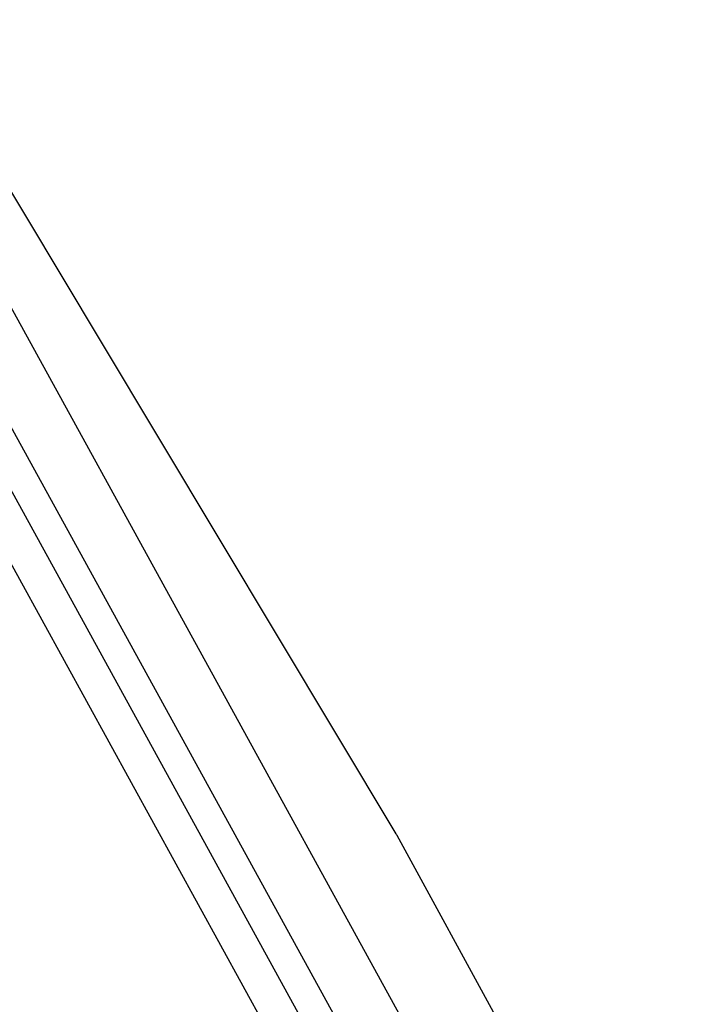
# Model space of a CAD drawing. Header units: millimetres. Extents: x 0 to 594, y 0 to 420.
# Tile 163 of 256: x 540.64 to 547.48, y 233.63 to 243.47. Entities that reach past the tile are written whole.
import ezdxf

# ---------------------------------------------------------------- set-up
doc = ezdxf.new("R2010")
doc.units = ezdxf.units.MM
doc.header["$LTSCALE"] = 32.67
doc.layers.get('0').update_dxf_attribs({"linetype": 'CONTINUOUS'})

msp = doc.modelspace()

# ---------------------------------------------------------------- linework, layer by layer
at = {"color": 7, "linetype": 'CONTINUOUS'}
for p, q in [((536.77002, 247.48157), (547.47594, 227.99017)), ((536.72599, 246.36772), (546.9722, 227.71328)), ((546.9376, 227.14807), (536.71839, 245.75336)), ((546.79236, 226.67807), (536.57315, 245.28336)), ((545.7078, 232.93666), (544.40882, 235.32124))]:
    msp.add_line(p, q, dxfattribs=at)
msp.add_lwpolyline([(544.39871, 235.33892), (541.44609, 240.269), (538.47989, 245.22154), (536.803, 248.02128)], dxfattribs=at)
msp.add_open_spline([(544.40882, 235.32123), (544.40776, 235.32317), (544.40447, 235.32911), (544.40106, 235.33499), (544.39871, 235.33892)], degree=3, knots=[0, 0, 0, 0, 0.3249608, 1, 1, 1, 1], dxfattribs=at)

doc.saveas('drawing.dxf')
